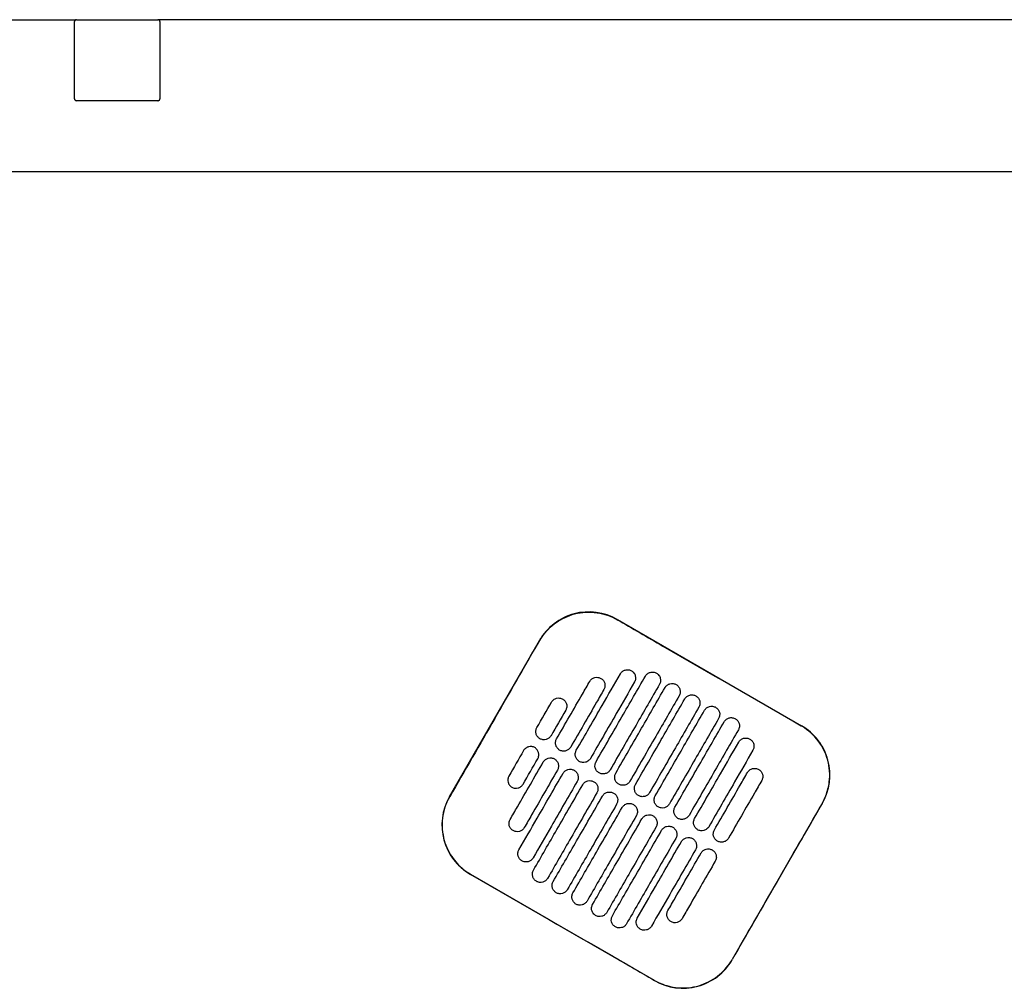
# Model space of a CAD drawing. Header units: metres. Extents: x 15.2 to 54.2, y -39.7 to 1.1.
# Tile 234 of 256: x 52.464 to 52.983, y -30.313 to -29.802. Entities that reach past the tile are written whole.
import ezdxf

# ---------------------------------------------------------------- set-up
doc = ezdxf.new("R2010")
doc.units = ezdxf.units.M
doc.header["$MEASUREMENT"] = 0
doc.layers.add('2D', color=252, linetype='Continuous')

# ---------------------------------------------------------------- blocks, each defined once
blk = doc.blocks.new('2D_QYOS_600')
for p, q in [((0.0785, 0), (0.73066, 0)), ((0.73096, 0.00005), (0.73097, 0.00005)), ((0.73097, 0.00005), (0.77397, 0.00005)), ((1.66604, 0.00005), (0.77396, 0.00005)), ((0.72996, -0.04165), (0.72996, -0.00095)), ((0.72997, -0.04165), (0.72997, -0.00095)), ((0.77496, -0.00095), (0.77496, -0.04165)), ((0.77497, -0.00095), (0.77497, -0.04165)), ((0.73097, -0.04265), (0.73096, -0.04265)), ((0.77397, -0.04265), (0.73097, -0.04265)), ((0.0795, -0.08), (2.36049, -0.08)), ((1.01605, -0.31597), (1.11307, -0.37192)), ((0.92761, -0.40926), (0.97508, -0.32697)), ((1.12407, -0.4129), (1.07661, -0.49519)), ((1.03564, -0.50619), (0.93861, -0.45024))]:
    blk.add_line(p, q)
for centre, radius, start, end in [((0.73096, -0.00095), 0.001, 90, 180), ((0.73097, -0.00095), 0.001, 90, 180), ((0.77396, -0.00095), 0.001, 0, 90), ((0.77397, -0.00095), 0.001, 360, 90), ((0.73096, -0.04165), 0.001, 180, 270), ((0.73097, -0.04165), 0.001, 180, 270), ((0.77396, -0.04165), 0.001, 270, 360), ((0.77397, -0.04165), 0.001, 270, 0), ((1.00106, -0.34196), 0.03, 60.027, 150.027), ((1.09808, -0.39791), 0.03, 330.027, 60.027), ((0.9536, -0.42425), 0.03, 150.027, 240.027), ((1.05062, -0.48021), 0.03, 240.027, 330.027)]:
    blk.add_arc(centre, radius, start, end)
for points, knots in [([(0.97517, -0.32702), (0.97555, -0.32636), (0.97596, -0.32572), (0.97839, -0.32215), (0.98091, -0.3196), (0.98676, -0.31546), (0.99005, -0.31393), (0.99741, -0.31202), (1.00143, -0.3118), (1.00912, -0.31292), (1.01272, -0.31417), (1.016, -0.31606)], [-8.20809, -8.20809, -8.20809, -8.20809, -7.978943, -7.978943, -6.912231, -6.912231, -5.830065, -5.830065, -4.632711, -4.632711, -3.498654, -3.498654, -3.498654, -3.498654]), ([(1.016, -0.31606), (1.02389, -0.32062), (1.03209, -0.32535), (1.0644, -0.34399), (1.08871, -0.35801), (1.11302, -0.37202)], [-3.18138, -3.18138, -3.18138, -3.18138, -2.673929, -2.673929, -1.133377, -1.133377, -1.133377, -1.133377]), ([(0.95145, -0.36818), (0.95239, -0.36655), (0.95332, -0.36493), (0.96227, -0.34941), (0.96884, -0.33801), (0.97517, -0.32702)], [-12.071476, -12.071476, -12.071476, -12.071476, -11.509189, -11.509189, -6.696301, -6.696301, -6.696301, -6.696301]), ([(1.01766, -0.3446), (1.01791, -0.34417), (1.01827, -0.34371), (1.01922, -0.34299), (1.01972, -0.34275), (1.02079, -0.34245), (1.02137, -0.34241), (1.02256, -0.34257), (1.02311, -0.34278), (1.02353, -0.34303)], [-0.5514248, -0.5514248, -0.5514248, -0.5514248, -0.4031161, -0.4031161, -0.2776965, -0.2776965, -0.1471644, -0.1471644, 0, 0, 0, 0]), ([(0.99443, -0.38489), (0.99897, -0.37702), (1.00351, -0.36915), (1.01125, -0.35572), (1.01446, -0.35016), (1.01766, -0.3446)], [0.699452, 0.699452, 0.699452, 0.699452, 3.42526, 3.42526, 5.350619, 5.350619, 5.350619, 5.350619]), ([(1.00152, -0.34856), (1.00177, -0.34814), (1.00213, -0.34768), (1.00308, -0.34696), (1.00358, -0.34671), (1.00465, -0.34642), (1.00523, -0.34638), (1.00642, -0.34653), (1.00697, -0.34675), (1.00739, -0.34699)], [-0.5513875, -0.5513875, -0.5513875, -0.5513875, -0.4031047, -0.4031047, -0.2776919, -0.2776919, -0.1471638, -0.1471638, 0, 0, 0, 0]), ([(1.00482, -0.39088), (1.00936, -0.38301), (1.0139, -0.37514), (1.02256, -0.36012), (1.02668, -0.35298), (1.03081, -0.34583)], [0.699452, 0.699452, 0.699452, 0.699452, 3.425292, 3.425292, 5.900643, 5.900643, 5.900643, 5.900643]), ([(1.00739, -0.34699), (1.00782, -0.34724), (1.00828, -0.3476), (1.00901, -0.34856), (1.00925, -0.34906), (1.00954, -0.35013), (1.00958, -0.3507), (1.00943, -0.35189), (1.00922, -0.35244), (1.00897, -0.35286)], [-0.5553353, -0.5553353, -0.5553353, -0.5553353, -0.4045593, -0.4045593, -0.278267, -0.278267, -0.1472205, -0.1472205, 0, 0, 0, 0]), ([(1.02353, -0.34303), (1.02396, -0.34327), (1.02442, -0.34364), (1.02515, -0.34459), (1.02539, -0.34509), (1.02568, -0.34616), (1.02573, -0.34673), (1.02557, -0.34792), (1.02536, -0.34847), (1.02511, -0.34889)], [-0.5553003, -0.5553003, -0.5553003, -0.5553003, -0.4045497, -0.4045497, -0.2782639, -0.2782639, -0.1472208, -0.1472208, 0, 0, 0, 0]), ([(1.03081, -0.34583), (1.03105, -0.34541), (1.03142, -0.34494), (1.03237, -0.34422), (1.03286, -0.34398), (1.03393, -0.34368), (1.03451, -0.34364), (1.03571, -0.3438), (1.03625, -0.34401), (1.03668, -0.34426)], [-0.5514378, -0.5514378, -0.5514378, -0.5514378, -0.4031217, -0.4031217, -0.2776979, -0.2776979, -0.1471642, -0.1471642, 0, 0, 0, 0]), ([(1.03668, -0.34426), (1.0371, -0.3445), (1.03757, -0.34487), (1.03829, -0.34582), (1.03853, -0.34632), (1.03883, -0.34739), (1.03887, -0.34796), (1.03872, -0.34916), (1.0385, -0.3497), (1.03826, -0.35012)], [-0.5552876, -0.5552876, -0.5552876, -0.5552876, -0.4045446, -0.4045446, -0.2782629, -0.2782629, -0.1472212, -0.1472212, 0, 0, 0, 0]), ([(0.98403, -0.37889), (0.98857, -0.37102), (0.99311, -0.36315), (0.99894, -0.35304), (1.00023, -0.3508), (1.00152, -0.34856)], [0.699452, 0.699452, 0.699452, 0.699452, 3.425217, 3.425217, 4.200582, 4.200582, 4.200582, 4.200582]), ([(1.00897, -0.35286), (1.00768, -0.3551), (1.00639, -0.35734), (1.00056, -0.36745), (0.99602, -0.37532), (0.99148, -0.38319)], [2.649916, 2.649916, 2.649916, 2.649916, 3.425249, 3.425249, 6.151046, 6.151046, 6.151046, 6.151046]), ([(1.02511, -0.34889), (1.02191, -0.35445), (1.0187, -0.36001), (1.01096, -0.37344), (1.00642, -0.38131), (1.00188, -0.38918)], [1.499949, 1.499949, 1.499949, 1.499949, 3.425284, 3.425284, 6.151116, 6.151116, 6.151116, 6.151116]), ([(1.03826, -0.35012), (1.03413, -0.35727), (1.03001, -0.36442), (1.02135, -0.37944), (1.01681, -0.38731), (1.01227, -0.39518)], [0.949973, 0.949973, 0.949973, 0.949973, 3.425307, 3.425307, 6.151164, 6.151164, 6.151164, 6.151164]), ([(1.01522, -0.39688), (1.01976, -0.38901), (1.0243, -0.38114), (1.03296, -0.36612), (1.03708, -0.35897), (1.0412, -0.35182)], [0.699452, 0.699452, 0.699452, 0.699452, 3.425313, 3.425313, 5.900643, 5.900643, 5.900643, 5.900643]), ([(1.0412, -0.35182), (1.04145, -0.3514), (1.04181, -0.35094), (1.04276, -0.35022), (1.04326, -0.34997), (1.04433, -0.34968), (1.04491, -0.34964), (1.0461, -0.34979), (1.04665, -0.35001), (1.04707, -0.35025)], [-0.5514274, -0.5514274, -0.5514274, -0.5514274, -0.4031209, -0.4031209, -0.2776962, -0.2776962, -0.1471634, -0.1471634, 0, 0, 0, 0]), ([(1.04707, -0.35025), (1.04749, -0.3505), (1.04796, -0.35086), (1.04868, -0.35182), (1.04893, -0.35231), (1.04922, -0.35339), (1.04926, -0.35396), (1.04911, -0.35515), (1.0489, -0.35569), (1.04865, -0.35612)], [-0.5552953, -0.5552953, -0.5552953, -0.5552953, -0.4045437, -0.4045437, -0.2782634, -0.2782634, -0.1472215, -0.1472215, 0, 0, 0, 0]), ([(0.98139, -0.35946), (0.98163, -0.35904), (0.982, -0.35858), (0.98294, -0.35786), (0.98344, -0.35761), (0.98451, -0.35732), (0.98509, -0.35728), (0.98629, -0.35743), (0.98683, -0.35764), (0.98726, -0.35789)], [-0.5513269, -0.5513269, -0.5513269, -0.5513269, -0.4030891, -0.4030891, -0.2776846, -0.2776846, -0.1471626, -0.1471626, 0, 0, 0, 0]), ([(0.98726, -0.35789), (0.98768, -0.35813), (0.98815, -0.3585), (0.98887, -0.35946), (0.98911, -0.35995), (0.98941, -0.36102), (0.98945, -0.3616), (0.98929, -0.36279), (0.98908, -0.36333), (0.98884, -0.36376)], [-0.5553938, -0.5553938, -0.5553938, -0.5553938, -0.4045733, -0.4045733, -0.2782728, -0.2782728, -0.147221, -0.147221, 0, 0, 0, 0]), ([(1.04865, -0.35612), (1.04453, -0.36327), (1.04041, -0.37041), (1.03175, -0.38543), (1.02721, -0.3933), (1.02267, -0.40117)], [0.949998, 0.949998, 0.949998, 0.949998, 3.42532, 3.42532, 6.151189, 6.151189, 6.151189, 6.151189]), ([(1.02561, -0.40287), (1.03015, -0.395), (1.03469, -0.38713), (1.04335, -0.37211), (1.04747, -0.36497), (1.0516, -0.35782)], [0.699452, 0.699452, 0.699452, 0.699452, 3.425322, 3.425322, 5.900643, 5.900643, 5.900643, 5.900643]), ([(1.0516, -0.35782), (1.05184, -0.3574), (1.05221, -0.35693), (1.05316, -0.35621), (1.05365, -0.35597), (1.05472, -0.35567), (1.0553, -0.35563), (1.0565, -0.35579), (1.05704, -0.356), (1.05747, -0.35625)], [-0.5514139, -0.5514139, -0.5514139, -0.5514139, -0.4031194, -0.4031194, -0.2776944, -0.2776944, -0.1471626, -0.1471626, 0, 0, 0, 0]), ([(1.05747, -0.35625), (1.05789, -0.35649), (1.05836, -0.35686), (1.05908, -0.35781), (1.05932, -0.35831), (1.05962, -0.35938), (1.05966, -0.35995), (1.05951, -0.36115), (1.05929, -0.36169), (1.05905, -0.36211)], [-0.5553076, -0.5553076, -0.5553076, -0.5553076, -0.4045445, -0.4045445, -0.2782646, -0.2782646, -0.1472219, -0.1472219, 0, 0, 0, 0]), ([(1.05905, -0.36211), (1.05492, -0.36926), (1.0508, -0.37641), (1.04214, -0.39143), (1.0376, -0.3993), (1.03306, -0.40717)], [0.950001, 0.950001, 0.950001, 0.950001, 3.425322, 3.425322, 6.151192, 6.151192, 6.151192, 6.151192]), ([(1.06199, -0.36381), (1.06224, -0.36339), (1.0626, -0.36293), (1.06355, -0.36221), (1.06405, -0.36196), (1.06512, -0.36167), (1.0657, -0.36163), (1.06689, -0.36178), (1.06744, -0.362), (1.06786, -0.36224)], [-0.551397, -0.551397, -0.551397, -0.551397, -0.4031173, -0.4031173, -0.2776925, -0.2776925, -0.1471621, -0.1471621, 0, 0, 0, 0]), ([(1.06786, -0.36224), (1.06828, -0.36249), (1.06875, -0.36285), (1.06947, -0.36381), (1.06972, -0.3643), (1.07001, -0.36538), (1.07005, -0.36595), (1.0699, -0.36714), (1.06969, -0.36769), (1.06944, -0.36811)], [-0.5553245, -0.5553245, -0.5553245, -0.5553245, -0.4045471, -0.4045471, -0.2782667, -0.2782667, -0.1472226, -0.1472226, 0, 0, 0, 0]), ([(1.03601, -0.40887), (1.04055, -0.401), (1.04509, -0.39313), (1.05375, -0.37811), (1.05787, -0.37096), (1.06199, -0.36381)], [0.699452, 0.699452, 0.699452, 0.699452, 3.425321, 3.425321, 5.900643, 5.900643, 5.900643, 5.900643]), ([(1.06944, -0.36811), (1.06532, -0.37526), (1.0612, -0.3824), (1.05254, -0.39742), (1.048, -0.40529), (1.04346, -0.41317)], [0.949982, 0.949982, 0.949982, 0.949982, 3.425312, 3.425312, 6.151173, 6.151173, 6.151173, 6.151173]), ([(1.07239, -0.36981), (1.07263, -0.36939), (1.073, -0.36892), (1.07395, -0.3682), (1.07444, -0.36796), (1.07551, -0.36766), (1.07609, -0.36762), (1.07729, -0.36778), (1.07783, -0.36799), (1.07826, -0.36824)], [-0.551377, -0.551377, -0.551377, -0.551377, -0.4031143, -0.4031143, -0.2776905, -0.2776905, -0.1471617, -0.1471617, 0, 0, 0, 0]), ([(1.07826, -0.36824), (1.07868, -0.36848), (1.07915, -0.36885), (1.07987, -0.3698), (1.08011, -0.3703), (1.08041, -0.37137), (1.08045, -0.37194), (1.0803, -0.37314), (1.08008, -0.37368), (1.07984, -0.37411)], [-0.5553462, -0.5553462, -0.5553462, -0.5553462, -0.4045514, -0.4045514, -0.2782696, -0.2782696, -0.1472236, -0.1472236, 0, 0, 0, 0]), ([(0.97522, -0.37877), (0.97479, -0.37852), (0.97433, -0.37816), (0.9736, -0.3772), (0.97336, -0.3767), (0.97307, -0.37563), (0.97303, -0.37506), (0.97318, -0.37387), (0.97339, -0.37332), (0.97364, -0.3729)], [-0.5554178, -0.5554178, -0.5554178, -0.5554178, -0.4045751, -0.4045751, -0.2782741, -0.2782741, -0.1472211, -0.1472211, 0, 0, 0, 0]), ([(1.0464, -0.41486), (1.05094, -0.40699), (1.05548, -0.39912), (1.06414, -0.3841), (1.06827, -0.37696), (1.07239, -0.36981)], [0.699452, 0.699452, 0.699452, 0.699452, 3.425308, 3.425308, 5.900643, 5.900643, 5.900643, 5.900643]), ([(1.12398, -0.41284), (1.12472, -0.41156), (1.12536, -0.41023), (1.12683, -0.40648), (1.12746, -0.40401), (1.12776, -0.40148), (1.12822, -0.39768), (1.12795, -0.39383), (1.12595, -0.38644), (1.12426, -0.38298), (1.11964, -0.37684), (1.11674, -0.37423), (1.11329, -0.37217), (1.11315, -0.3721), (1.11302, -0.37202)], [17.619777, 17.619777, 17.619777, 17.619777, 18.064718, 18.064718, 18.827754, 18.827754, 18.827754, 19.97637, 19.97637, 21.122539, 21.122539, 22.281306, 22.281306, 22.328075, 22.328075, 22.328075, 22.328075]), ([(0.98109, -0.37719), (0.98084, -0.37762), (0.98048, -0.37808), (0.97953, -0.3788), (0.97903, -0.37905), (0.97796, -0.37934), (0.97738, -0.37938), (0.97619, -0.37923), (0.97564, -0.37901), (0.97522, -0.37877)], [-0.5512937, -0.5512937, -0.5512937, -0.5512937, -0.403082, -0.403082, -0.27768, -0.27768, -0.1471612, -0.1471612, 0, 0, 0, 0]), ([(1.07984, -0.37411), (1.07571, -0.38125), (1.07159, -0.3884), (1.06293, -0.40342), (1.05839, -0.41129), (1.05385, -0.41916)], [0.949941, 0.949941, 0.949941, 0.949941, 3.425291, 3.425291, 6.151132, 6.151132, 6.151132, 6.151132]), ([(1.08003, -0.38057), (1.08028, -0.38015), (1.08064, -0.37968), (1.08159, -0.37896), (1.08209, -0.37872), (1.08316, -0.37842), (1.08374, -0.37838), (1.08493, -0.37854), (1.08548, -0.37875), (1.0859, -0.379)], [-0.5513421, -0.5513421, -0.5513421, -0.5513421, -0.4031061, -0.4031061, -0.2776864, -0.2776864, -0.147161, -0.147161, 0, 0, 0, 0]), ([(0.97252, -0.38344), (0.97209, -0.3832), (0.97155, -0.38298), (0.97035, -0.38283), (0.96978, -0.38287), (0.9687, -0.38317), (0.96821, -0.38341), (0.96726, -0.38413), (0.96689, -0.38459), (0.96665, -0.38502)], [0, 0, 0, 0, 0.1471605, 0.1471605, 0.2776781, 0.2776781, 0.4030803, 0.4030803, 0.5512777, 0.5512777, 0.5512777, 0.5512777]), ([(0.9741, -0.38931), (0.97434, -0.38889), (0.97456, -0.38834), (0.97471, -0.38715), (0.97467, -0.38658), (0.97438, -0.38551), (0.97413, -0.38501), (0.97341, -0.38406), (0.97294, -0.38369), (0.97252, -0.38344)], [0, 0, 0, 0, 0.1472222, 0.1472222, 0.2782773, 0.2782773, 0.4045795, 0.4045795, 0.5554397, 0.5554397, 0.5554397, 0.5554397]), ([(0.98561, -0.38476), (0.98519, -0.38452), (0.98472, -0.38415), (0.984, -0.3832), (0.98375, -0.3827), (0.98346, -0.38163), (0.98342, -0.38105), (0.98357, -0.37986), (0.98379, -0.37932), (0.98403, -0.37889)], [-0.5553983, -0.5553983, -0.5553983, -0.5553983, -0.4045681, -0.4045681, -0.278271, -0.278271, -0.1472202, -0.1472202, 0, 0, 0, 0]), ([(0.99148, -0.38319), (0.99124, -0.38361), (0.99087, -0.38408), (0.98992, -0.38479), (0.98943, -0.38504), (0.98835, -0.38533), (0.98778, -0.38538), (0.98658, -0.38522), (0.98604, -0.38501), (0.98561, -0.38476)], [-0.5513071, -0.5513071, -0.5513071, -0.5513071, -0.4030846, -0.4030846, -0.2776802, -0.2776802, -0.1471604, -0.1471604, 0, 0, 0, 0]), ([(1.0568, -0.42086), (1.06134, -0.41299), (1.06588, -0.40512), (1.07362, -0.39169), (1.07683, -0.38613), (1.08003, -0.38057)], [0.699452, 0.699452, 0.699452, 0.699452, 3.425284, 3.425284, 5.350619, 5.350619, 5.350619, 5.350619]), ([(1.0859, -0.379), (1.08633, -0.37924), (1.08679, -0.37961), (1.08752, -0.38056), (1.08776, -0.38106), (1.08806, -0.38213), (1.0881, -0.3827), (1.08794, -0.3839), (1.08773, -0.38444), (1.08748, -0.38486)], [-0.5553798, -0.5553798, -0.5553798, -0.5553798, -0.4045588, -0.4045588, -0.278273, -0.278273, -0.147224, -0.147224, 0, 0, 0, 0]), ([(0.97704, -0.39101), (0.97729, -0.39059), (0.97765, -0.39013), (0.9786, -0.38941), (0.9791, -0.38916), (0.98017, -0.38887), (0.98075, -0.38883), (0.98194, -0.38898), (0.98249, -0.38919), (0.98291, -0.38944)], [-0.5512944, -0.5512944, -0.5512944, -0.5512944, -0.4030833, -0.4030833, -0.2776787, -0.2776787, -0.1471599, -0.1471599, 0, 0, 0, 0]), ([(0.99601, -0.39076), (0.99558, -0.39051), (0.99512, -0.39015), (0.99439, -0.38919), (0.99415, -0.38869), (0.99386, -0.38762), (0.99382, -0.38705), (0.99397, -0.38586), (0.99418, -0.38531), (0.99443, -0.38489)], [-0.5553838, -0.5553838, -0.5553838, -0.5553838, -0.4045626, -0.4045626, -0.2782686, -0.2782686, -0.1472195, -0.1472195, 0, 0, 0, 0]), ([(1.00188, -0.38918), (1.00163, -0.38961), (1.00127, -0.39007), (1.00032, -0.39079), (0.99982, -0.39104), (0.99875, -0.39133), (0.99817, -0.39137), (0.99698, -0.39122), (0.99643, -0.391), (0.99601, -0.39076)], [-0.5513171, -0.5513171, -0.5513171, -0.5513171, -0.4030867, -0.4030867, -0.2776803, -0.2776803, -0.1471597, -0.1471597, 0, 0, 0, 0]), ([(1.08748, -0.38486), (1.08428, -0.39042), (1.08107, -0.39598), (1.07333, -0.40941), (1.06879, -0.41728), (1.06425, -0.42516)], [1.499901, 1.499901, 1.499901, 1.499901, 3.42526, 3.42526, 6.151068, 6.151068, 6.151068, 6.151068]), ([(0.95955, -0.42134), (0.96084, -0.4191), (0.96213, -0.41686), (0.96796, -0.40675), (0.9725, -0.39888), (0.97704, -0.39101)], [2.649852, 2.649852, 2.649852, 2.649852, 3.425217, 3.425217, 6.150983, 6.150983, 6.150983, 6.150983]), ([(0.98291, -0.38944), (0.98334, -0.38968), (0.9838, -0.39005), (0.98453, -0.39101), (0.98477, -0.3915), (0.98506, -0.39257), (0.9851, -0.39315), (0.98495, -0.39434), (0.98474, -0.39488), (0.98449, -0.39531)], [-0.5554159, -0.5554159, -0.5554159, -0.5554159, -0.4045716, -0.4045716, -0.2782736, -0.2782736, -0.1472211, -0.1472211, 0, 0, 0, 0]), ([(1.0064, -0.39675), (1.00598, -0.39651), (1.00551, -0.39614), (1.00479, -0.39519), (1.00454, -0.39469), (1.00425, -0.39362), (1.00421, -0.39304), (1.00436, -0.39185), (1.00458, -0.39131), (1.00482, -0.39088)], [-0.5553742, -0.5553742, -0.5553742, -0.5553742, -0.4045587, -0.4045587, -0.278267, -0.278267, -0.1472191, -0.1472191, 0, 0, 0, 0]), ([(1.08468, -0.39653), (1.08493, -0.3961), (1.08529, -0.39564), (1.08624, -0.39492), (1.08674, -0.39467), (1.08781, -0.39438), (1.08839, -0.39434), (1.08958, -0.39449), (1.09013, -0.39471), (1.09055, -0.39495)], [-0.5513007, -0.5513007, -0.5513007, -0.5513007, -0.4030941, -0.4030941, -0.2776814, -0.2776814, -0.1471603, -0.1471603, 0, 0, 0, 0]), ([(0.9589, -0.39845), (0.95865, -0.39888), (0.95844, -0.39942), (0.95829, -0.40061), (0.95833, -0.40119), (0.95862, -0.40226), (0.95887, -0.40276), (0.95959, -0.40371), (0.96006, -0.40408), (0.96048, -0.40432)], [0, 0, 0, 0, 0.147223, 0.147223, 0.2782783, 0.2782783, 0.4045781, 0.4045781, 0.5554474, 0.5554474, 0.5554474, 0.5554474]), ([(0.9642, -0.4373), (0.96741, -0.43174), (0.97061, -0.42618), (0.97836, -0.41275), (0.9829, -0.40488), (0.98744, -0.39701)], [1.499901, 1.499901, 1.499901, 1.499901, 3.42526, 3.42526, 6.151068, 6.151068, 6.151068, 6.151068]), ([(0.98449, -0.39531), (0.97995, -0.40318), (0.97541, -0.41105), (0.96958, -0.42116), (0.96829, -0.4234), (0.967, -0.42564)], [0.699452, 0.699452, 0.699452, 0.699452, 3.425249, 3.425249, 4.200582, 4.200582, 4.200582, 4.200582]), ([(0.98744, -0.39701), (0.98768, -0.39658), (0.98805, -0.39612), (0.989, -0.3954), (0.98949, -0.39516), (0.99057, -0.39486), (0.99114, -0.39482), (0.99234, -0.39497), (0.99288, -0.39519), (0.99331, -0.39543)], [-0.5513075, -0.5513075, -0.5513075, -0.5513075, -0.4030857, -0.4030857, -0.2776792, -0.2776792, -0.1471593, -0.1471593, 0, 0, 0, 0]), ([(0.99331, -0.39543), (0.99373, -0.39568), (0.9942, -0.39605), (0.99492, -0.397), (0.99517, -0.3975), (0.99546, -0.39857), (0.9955, -0.39914), (0.99535, -0.40033), (0.99513, -0.40088), (0.99489, -0.4013)], [-0.555397, -0.555397, -0.555397, -0.555397, -0.4045652, -0.4045652, -0.2782705, -0.2782705, -0.1472202, -0.1472202, 0, 0, 0, 0]), ([(1.01227, -0.39518), (1.01203, -0.3956), (1.01166, -0.39607), (1.01071, -0.39679), (1.01022, -0.39703), (1.00914, -0.39733), (1.00857, -0.39737), (1.00737, -0.39721), (1.00683, -0.397), (1.0064, -0.39675)], [-0.5513237, -0.5513237, -0.5513237, -0.5513237, -0.4030882, -0.4030882, -0.2776804, -0.2776804, -0.1471592, -0.1471592, 0, 0, 0, 0]), ([(1.0168, -0.40275), (1.01637, -0.4025), (1.01591, -0.40214), (1.01518, -0.40118), (1.01494, -0.40068), (1.01465, -0.39961), (1.01461, -0.39904), (1.01476, -0.39785), (1.01497, -0.3973), (1.01522, -0.39688)], [-0.5553693, -0.5553693, -0.5553693, -0.5553693, -0.4045566, -0.4045566, -0.2782661, -0.2782661, -0.1472189, -0.1472189, 0, 0, 0, 0]), ([(1.06719, -0.42685), (1.07173, -0.41898), (1.07627, -0.41111), (1.0821, -0.401), (1.08339, -0.39876), (1.08468, -0.39653)], [0.699452, 0.699452, 0.699452, 0.699452, 3.425249, 3.425249, 4.200582, 4.200582, 4.200582, 4.200582]), ([(1.09055, -0.39495), (1.09098, -0.3952), (1.09144, -0.39556), (1.09217, -0.39652), (1.09241, -0.39702), (1.09271, -0.39809), (1.09275, -0.39866), (1.09259, -0.39985), (1.09238, -0.4004), (1.09213, -0.40082)], [-0.5554179, -0.5554179, -0.5554179, -0.5554179, -0.4045683, -0.4045683, -0.2782761, -0.2782761, -0.1472238, -0.1472238, 0, 0, 0, 0]), ([(0.96048, -0.40432), (0.9609, -0.40457), (0.96145, -0.40478), (0.96265, -0.40493), (0.96322, -0.40489), (0.96429, -0.4046), (0.96479, -0.40435), (0.96574, -0.40363), (0.9661, -0.40317), (0.96635, -0.40275)], [0, 0, 0, 0, 0.1471602, 0.1471602, 0.2776775, 0.2776775, 0.4030818, 0.4030818, 0.5512681, 0.5512681, 0.5512681, 0.5512681]), ([(0.99489, -0.4013), (0.99035, -0.40917), (0.98581, -0.41704), (0.97806, -0.43047), (0.97486, -0.43603), (0.97165, -0.44159)], [0.699452, 0.699452, 0.699452, 0.699452, 3.425284, 3.425284, 5.350619, 5.350619, 5.350619, 5.350619]), ([(0.97185, -0.44806), (0.97597, -0.44091), (0.98009, -0.43376), (0.98875, -0.41874), (0.99329, -0.41087), (0.99783, -0.403)], [0.949941, 0.949941, 0.949941, 0.949941, 3.425292, 3.425292, 6.151132, 6.151132, 6.151132, 6.151132]), ([(0.99783, -0.403), (0.99808, -0.40258), (0.99844, -0.40212), (0.99939, -0.4014), (0.99989, -0.40115), (1.00096, -0.40086), (1.00154, -0.40082), (1.00273, -0.40097), (1.00328, -0.40118), (1.0037, -0.40143)], [-0.5513173, -0.5513173, -0.5513173, -0.5513173, -0.4030875, -0.4030875, -0.2776797, -0.2776797, -0.147159, -0.147159, 0, 0, 0, 0]), ([(1.0037, -0.40143), (1.00413, -0.40167), (1.00459, -0.40204), (1.00532, -0.403), (1.00556, -0.40349), (1.00585, -0.40456), (1.0059, -0.40514), (1.00574, -0.40633), (1.00553, -0.40687), (1.00528, -0.4073)], [-0.555383, -0.555383, -0.555383, -0.555383, -0.4045604, -0.4045604, -0.2782682, -0.2782682, -0.1472195, -0.1472195, 0, 0, 0, 0]), ([(1.02267, -0.40117), (1.02242, -0.4016), (1.02206, -0.40206), (1.02111, -0.40278), (1.02061, -0.40303), (1.01954, -0.40332), (1.01896, -0.40336), (1.01777, -0.40321), (1.01722, -0.40299), (1.0168, -0.40275)], [-0.551327, -0.551327, -0.551327, -0.551327, -0.403089, -0.403089, -0.2776804, -0.2776804, -0.1471589, -0.1471589, 0, 0, 0, 0]), ([(1.02719, -0.40874), (1.02677, -0.4085), (1.0263, -0.40813), (1.02558, -0.40718), (1.02534, -0.40668), (1.02504, -0.40561), (1.025, -0.40503), (1.02515, -0.40384), (1.02537, -0.4033), (1.02561, -0.40287)], [-0.5553691, -0.5553691, -0.5553691, -0.5553691, -0.4045561, -0.4045561, -0.278266, -0.278266, -0.1472189, -0.1472189, 0, 0, 0, 0]), ([(1.09213, -0.40082), (1.09084, -0.40306), (1.08955, -0.4053), (1.08372, -0.41541), (1.07918, -0.42328), (1.07464, -0.43115)], [2.649852, 2.649852, 2.649852, 2.649852, 3.425217, 3.425217, 6.150982, 6.150982, 6.150982, 6.150982]), ([(0.92771, -0.40932), (0.92768, -0.40938), (0.92764, -0.40944), (0.92565, -0.41294), (0.9244, -0.41673), (0.92345, -0.42458), (0.92376, -0.42856), (0.9258, -0.43581), (0.92739, -0.43907), (0.93127, -0.44435), (0.93338, -0.44646), (0.93669, -0.44893), (0.93766, -0.44956), (0.93867, -0.45014)], [8.273299, 8.273299, 8.273299, 8.273299, 8.293543, 8.293543, 9.48086, 9.48086, 10.665623, 10.665623, 11.74288, 11.74288, 12.632334, 12.632334, 12.981673, 12.981673, 12.981673, 12.981673]), ([(1.00528, -0.4073), (1.00074, -0.41517), (0.9962, -0.42304), (0.98754, -0.43806), (0.98342, -0.44521), (0.9793, -0.45235)], [0.699452, 0.699452, 0.699452, 0.699452, 3.425308, 3.425308, 5.900643, 5.900643, 5.900643, 5.900643]), ([(0.98224, -0.45405), (0.98637, -0.4469), (0.99049, -0.43976), (0.99915, -0.42474), (1.00369, -0.41687), (1.00823, -0.409)], [0.949982, 0.949982, 0.949982, 0.949982, 3.425312, 3.425312, 6.151173, 6.151173, 6.151173, 6.151173]), ([(1.00823, -0.409), (1.00847, -0.40857), (1.00884, -0.40811), (1.00979, -0.40739), (1.01028, -0.40715), (1.01136, -0.40685), (1.01193, -0.40681), (1.01313, -0.40696), (1.01367, -0.40718), (1.0141, -0.40742)], [-0.5513238, -0.5513238, -0.5513238, -0.5513238, -0.4030887, -0.4030887, -0.27768, -0.27768, -0.1471588, -0.1471588, 0, 0, 0, 0]), ([(1.0141, -0.40742), (1.01452, -0.40767), (1.01499, -0.40804), (1.01571, -0.40899), (1.01596, -0.40949), (1.01625, -0.41056), (1.01629, -0.41113), (1.01614, -0.41232), (1.01592, -0.41287), (1.01568, -0.41329)], [-0.5553737, -0.5553737, -0.5553737, -0.5553737, -0.4045574, -0.4045574, -0.2782667, -0.2782667, -0.1472191, -0.1472191, 0, 0, 0, 0]), ([(1.03306, -0.40717), (1.03282, -0.40759), (1.03245, -0.40806), (1.0315, -0.40878), (1.03101, -0.40902), (1.02993, -0.40932), (1.02936, -0.40936), (1.02816, -0.4092), (1.02762, -0.40899), (1.02719, -0.40874)], [-0.551327, -0.551327, -0.551327, -0.551327, -0.4030892, -0.4030892, -0.2776802, -0.2776802, -0.1471588, -0.1471588, 0, 0, 0, 0]), ([(1.03759, -0.41474), (1.03716, -0.41449), (1.0367, -0.41413), (1.03598, -0.41317), (1.03573, -0.41267), (1.03544, -0.4116), (1.0354, -0.41103), (1.03555, -0.40984), (1.03576, -0.40929), (1.03601, -0.40887)], [-0.5553737, -0.5553737, -0.5553737, -0.5553737, -0.4045574, -0.4045574, -0.2782667, -0.2782667, -0.1472191, -0.1472191, 0, 0, 0, 0]), ([(1.01568, -0.41329), (1.01114, -0.42116), (1.0066, -0.42904), (0.99794, -0.44405), (0.99382, -0.4512), (0.98969, -0.45835)], [0.699452, 0.699452, 0.699452, 0.699452, 3.425321, 3.425321, 5.900643, 5.900643, 5.900643, 5.900643]), ([(0.99264, -0.46005), (0.99676, -0.4529), (1.00088, -0.44575), (1.00955, -0.43073), (1.01408, -0.42286), (1.01862, -0.41499)], [0.950001, 0.950001, 0.950001, 0.950001, 3.425322, 3.425322, 6.151192, 6.151192, 6.151192, 6.151192]), ([(1.01862, -0.41499), (1.01887, -0.41457), (1.01923, -0.41411), (1.02018, -0.41339), (1.02068, -0.41314), (1.02175, -0.41285), (1.02233, -0.41281), (1.02352, -0.41296), (1.02407, -0.41317), (1.02449, -0.41342)], [-0.551327, -0.551327, -0.551327, -0.551327, -0.4030892, -0.4030892, -0.2776802, -0.2776802, -0.1471588, -0.1471588, 0, 0, 0, 0]), ([(1.02449, -0.41342), (1.02492, -0.41366), (1.02538, -0.41403), (1.02611, -0.41499), (1.02635, -0.41548), (1.02664, -0.41655), (1.02669, -0.41713), (1.02653, -0.41832), (1.02632, -0.41886), (1.02607, -0.41929)], [-0.5553691, -0.5553691, -0.5553691, -0.5553691, -0.4045561, -0.4045561, -0.278266, -0.278266, -0.1472189, -0.1472189, 0, 0, 0, 0]), ([(1.04346, -0.41317), (1.04321, -0.41359), (1.04285, -0.41405), (1.0419, -0.41477), (1.0414, -0.41502), (1.04033, -0.41531), (1.03975, -0.41535), (1.03856, -0.4152), (1.03801, -0.41498), (1.03759, -0.41474)], [-0.5513238, -0.5513238, -0.5513238, -0.5513238, -0.4030887, -0.4030887, -0.27768, -0.27768, -0.1471588, -0.1471588, 0, 0, 0, 0]), ([(1.04798, -0.42073), (1.04756, -0.42049), (1.04709, -0.42012), (1.04637, -0.41917), (1.04613, -0.41867), (1.04583, -0.4176), (1.04579, -0.41702), (1.04594, -0.41583), (1.04616, -0.41529), (1.0464, -0.41486)], [-0.555383, -0.555383, -0.555383, -0.555383, -0.4045605, -0.4045605, -0.2782682, -0.2782682, -0.1472195, -0.1472195, 0, 0, 0, 0]), ([(1.12398, -0.41284), (1.11786, -0.42344), (1.1115, -0.43447), (1.10257, -0.44994), (1.10139, -0.45198), (1.10024, -0.45399)], [-21.78268, -21.78268, -21.78268, -21.78268, -17.142885, -17.142885, -16.423665, -16.423665, -16.423665, -16.423665]), ([(1.02607, -0.41929), (1.02153, -0.42716), (1.01699, -0.43503), (1.00833, -0.45005), (1.00421, -0.4572), (1.00009, -0.46434)], [0.699452, 0.699452, 0.699452, 0.699452, 3.425322, 3.425322, 5.900643, 5.900643, 5.900643, 5.900643]), ([(1.02902, -0.42099), (1.02926, -0.42056), (1.02963, -0.4201), (1.03058, -0.41938), (1.03107, -0.41914), (1.03215, -0.41884), (1.03272, -0.4188), (1.03392, -0.41895), (1.03446, -0.41917), (1.03489, -0.41941)], [-0.5513269, -0.5513269, -0.5513269, -0.5513269, -0.403089, -0.403089, -0.2776804, -0.2776804, -0.1471589, -0.1471589, 0, 0, 0, 0]), ([(1.03489, -0.41941), (1.03531, -0.41966), (1.03578, -0.42003), (1.0365, -0.42098), (1.03675, -0.42148), (1.03704, -0.42255), (1.03708, -0.42312), (1.03693, -0.42431), (1.03671, -0.42486), (1.03647, -0.42528)], [-0.5553693, -0.5553693, -0.5553693, -0.5553693, -0.4045566, -0.4045566, -0.2782661, -0.2782661, -0.1472189, -0.1472189, 0, 0, 0, 0]), ([(1.05385, -0.41916), (1.05361, -0.41958), (1.05324, -0.42005), (1.05229, -0.42077), (1.0518, -0.42101), (1.05073, -0.42131), (1.05015, -0.42135), (1.04895, -0.42119), (1.04841, -0.42098), (1.04798, -0.42073)], [-0.5513173, -0.5513173, -0.5513173, -0.5513173, -0.4030875, -0.4030875, -0.2776797, -0.2776797, -0.147159, -0.147159, 0, 0, 0, 0]), ([(0.96113, -0.42721), (0.96071, -0.42696), (0.96024, -0.4266), (0.95952, -0.42564), (0.95927, -0.42515), (0.95898, -0.42407), (0.95894, -0.4235), (0.95909, -0.42231), (0.95931, -0.42177), (0.95955, -0.42134)], [-0.555418, -0.555418, -0.555418, -0.555418, -0.4045683, -0.4045683, -0.2782762, -0.2782762, -0.1472238, -0.1472238, 0, 0, 0, 0]), ([(1.00303, -0.46604), (1.00716, -0.45889), (1.01128, -0.45175), (1.01994, -0.43673), (1.02448, -0.42886), (1.02902, -0.42099)], [0.949998, 0.949998, 0.949998, 0.949998, 3.42532, 3.42532, 6.151189, 6.151189, 6.151189, 6.151189]), ([(1.03647, -0.42528), (1.03193, -0.43315), (1.02739, -0.44103), (1.01873, -0.45604), (1.01461, -0.46319), (1.01048, -0.47034)], [0.699452, 0.699452, 0.699452, 0.699452, 3.425313, 3.425313, 5.900643, 5.900643, 5.900643, 5.900643]), ([(1.03941, -0.42698), (1.03966, -0.42656), (1.04002, -0.4261), (1.04097, -0.42538), (1.04147, -0.42513), (1.04254, -0.42484), (1.04312, -0.4248), (1.04431, -0.42495), (1.04486, -0.42516), (1.04528, -0.42541)], [-0.5513236, -0.5513236, -0.5513236, -0.5513236, -0.4030881, -0.4030881, -0.2776804, -0.2776804, -0.1471592, -0.1471592, 0, 0, 0, 0]), ([(1.04528, -0.42541), (1.04571, -0.42565), (1.04617, -0.42602), (1.0469, -0.42698), (1.04714, -0.42747), (1.04744, -0.42854), (1.04748, -0.42912), (1.04732, -0.43031), (1.04711, -0.43085), (1.04686, -0.43128)], [-0.5553742, -0.5553742, -0.5553742, -0.5553742, -0.4045587, -0.4045587, -0.278267, -0.278267, -0.1472191, -0.1472191, 0, 0, 0, 0]), ([(1.05838, -0.42673), (1.05796, -0.42648), (1.05749, -0.42612), (1.05677, -0.42516), (1.05652, -0.42466), (1.05623, -0.42359), (1.05619, -0.42302), (1.05634, -0.42183), (1.05655, -0.42128), (1.0568, -0.42086)], [-0.5553971, -0.5553971, -0.5553971, -0.5553971, -0.4045652, -0.4045652, -0.2782705, -0.2782705, -0.1472202, -0.1472202, 0, 0, 0, 0]), ([(1.06425, -0.42516), (1.064, -0.42558), (1.06364, -0.42604), (1.06269, -0.42676), (1.06219, -0.42701), (1.06112, -0.4273), (1.06054, -0.42734), (1.05935, -0.42719), (1.0588, -0.42697), (1.05838, -0.42673)], [-0.5513075, -0.5513075, -0.5513075, -0.5513075, -0.4030857, -0.4030857, -0.2776792, -0.2776792, -0.1471593, -0.1471593, 0, 0, 0, 0]), ([(0.967, -0.42564), (0.96676, -0.42606), (0.96639, -0.42652), (0.96544, -0.42724), (0.96495, -0.42749), (0.96387, -0.42778), (0.9633, -0.42782), (0.9621, -0.42767), (0.96156, -0.42745), (0.96113, -0.42721)], [-0.5513007, -0.5513007, -0.5513007, -0.5513007, -0.4030941, -0.4030941, -0.2776814, -0.2776814, -0.1471603, -0.1471603, 0, 0, 0, 0]), ([(1.01343, -0.47204), (1.01755, -0.46489), (1.02167, -0.45774), (1.03034, -0.44272), (1.03487, -0.43485), (1.03941, -0.42698)], [0.949972, 0.949972, 0.949972, 0.949972, 3.425307, 3.425307, 6.151164, 6.151164, 6.151164, 6.151164]), ([(1.06877, -0.43272), (1.06835, -0.43248), (1.06788, -0.43211), (1.06716, -0.43116), (1.06692, -0.43066), (1.06662, -0.42959), (1.06658, -0.42901), (1.06673, -0.42782), (1.06695, -0.42728), (1.06719, -0.42685)], [-0.555416, -0.555416, -0.555416, -0.555416, -0.4045716, -0.4045716, -0.2782736, -0.2782736, -0.1472211, -0.1472211, 0, 0, 0, 0]), ([(1.04686, -0.43128), (1.04232, -0.43915), (1.03779, -0.44702), (1.02912, -0.46204), (1.025, -0.46919), (1.02088, -0.47633)], [0.699452, 0.699452, 0.699452, 0.699452, 3.425292, 3.425292, 5.900643, 5.900643, 5.900643, 5.900643]), ([(1.02657, -0.47327), (1.02978, -0.46771), (1.03299, -0.46215), (1.04073, -0.44872), (1.04527, -0.44085), (1.04981, -0.43298)], [1.499949, 1.499949, 1.499949, 1.499949, 3.425284, 3.425284, 6.151116, 6.151116, 6.151116, 6.151116]), ([(1.04981, -0.43298), (1.05005, -0.43255), (1.05042, -0.43209), (1.05137, -0.43137), (1.05186, -0.43113), (1.05294, -0.43083), (1.05351, -0.43079), (1.05471, -0.43094), (1.05525, -0.43116), (1.05568, -0.43141)], [-0.551317, -0.551317, -0.551317, -0.551317, -0.4030867, -0.4030867, -0.2776803, -0.2776803, -0.1471597, -0.1471597, 0, 0, 0, 0]), ([(1.05568, -0.43141), (1.0561, -0.43165), (1.05657, -0.43202), (1.05729, -0.43297), (1.05754, -0.43347), (1.05783, -0.43454), (1.05787, -0.43511), (1.05772, -0.4363), (1.0575, -0.43685), (1.05726, -0.43727)], [-0.5553839, -0.5553839, -0.5553839, -0.5553839, -0.4045626, -0.4045626, -0.2782686, -0.2782686, -0.1472195, -0.1472195, 0, 0, 0, 0]), ([(1.07464, -0.43115), (1.0744, -0.43157), (1.07403, -0.43204), (1.07308, -0.43276), (1.07259, -0.433), (1.07152, -0.4333), (1.07094, -0.43334), (1.06974, -0.43318), (1.0692, -0.43297), (1.06877, -0.43272)], [-0.5512944, -0.5512944, -0.5512944, -0.5512944, -0.4030833, -0.4030833, -0.2776787, -0.2776787, -0.1471599, -0.1471599, 0, 0, 0, 0]), ([(0.96578, -0.44317), (0.96536, -0.44292), (0.96489, -0.44255), (0.96417, -0.4416), (0.96392, -0.4411), (0.96363, -0.44003), (0.96359, -0.43946), (0.96374, -0.43827), (0.96396, -0.43772), (0.9642, -0.4373)], [-0.55538, -0.55538, -0.55538, -0.55538, -0.4045589, -0.4045589, -0.278273, -0.278273, -0.147224, -0.147224, 0, 0, 0, 0]), ([(1.05726, -0.43727), (1.05272, -0.44514), (1.04818, -0.45302), (1.04043, -0.46645), (1.03723, -0.472), (1.03402, -0.47756)], [0.699452, 0.699452, 0.699452, 0.699452, 3.42526, 3.42526, 5.350619, 5.350619, 5.350619, 5.350619]), ([(1.04271, -0.4693), (1.044, -0.46706), (1.0453, -0.46482), (1.05113, -0.45471), (1.05567, -0.44684), (1.0602, -0.43897)], [2.649916, 2.649916, 2.649916, 2.649916, 3.425249, 3.425249, 6.151046, 6.151046, 6.151046, 6.151046]), ([(1.0602, -0.43897), (1.06045, -0.43855), (1.06081, -0.43809), (1.06176, -0.43737), (1.06226, -0.43712), (1.06333, -0.43683), (1.06391, -0.43679), (1.0651, -0.43694), (1.06565, -0.43716), (1.06607, -0.4374)], [-0.551307, -0.551307, -0.551307, -0.551307, -0.4030846, -0.4030846, -0.2776802, -0.2776802, -0.1471604, -0.1471604, 0, 0, 0, 0]), ([(1.06607, -0.4374), (1.0665, -0.43764), (1.06696, -0.43801), (1.06769, -0.43897), (1.06793, -0.43946), (1.06823, -0.44053), (1.06827, -0.44111), (1.06811, -0.4423), (1.0679, -0.44284), (1.06765, -0.44327)], [-0.5553984, -0.5553984, -0.5553984, -0.5553984, -0.4045681, -0.4045681, -0.278271, -0.278271, -0.1472202, -0.1472202, 0, 0, 0, 0]), ([(0.97165, -0.44159), (0.97141, -0.44202), (0.97104, -0.44248), (0.97009, -0.4432), (0.9696, -0.44344), (0.96852, -0.44374), (0.96795, -0.44378), (0.96675, -0.44363), (0.96621, -0.44341), (0.96578, -0.44317)], [-0.551342, -0.551342, -0.551342, -0.551342, -0.4031061, -0.4031061, -0.2776864, -0.2776864, -0.147161, -0.147161, 0, 0, 0, 0]), ([(1.06765, -0.44327), (1.06311, -0.45114), (1.05858, -0.45901), (1.05275, -0.46912), (1.05145, -0.47136), (1.05016, -0.4736)], [0.699452, 0.699452, 0.699452, 0.699452, 3.425217, 3.425217, 4.200582, 4.200582, 4.200582, 4.200582]), ([(0.93867, -0.45014), (0.96298, -0.46415), (0.98729, -0.47817), (1.01962, -0.49683), (1.02766, -0.50146), (1.03569, -0.5061)], [1.133412, 1.133412, 1.133412, 1.133412, 2.681586, 2.681586, 3.193366, 3.193366, 3.193366, 3.193366]), ([(0.97343, -0.45392), (0.97301, -0.45368), (0.97254, -0.45331), (0.97182, -0.45236), (0.97157, -0.45186), (0.97128, -0.45079), (0.97124, -0.45022), (0.97139, -0.44903), (0.9716, -0.44848), (0.97185, -0.44806)], [-0.5553464, -0.5553464, -0.5553464, -0.5553464, -0.4045515, -0.4045515, -0.2782697, -0.2782697, -0.1472236, -0.1472236, 0, 0, 0, 0]), ([(0.9793, -0.45235), (0.97906, -0.45278), (0.97869, -0.45324), (0.97774, -0.45396), (0.97724, -0.4542), (0.97617, -0.4545), (0.9756, -0.45454), (0.9744, -0.45439), (0.97385, -0.45417), (0.97343, -0.45392)], [-0.5513769, -0.5513769, -0.5513769, -0.5513769, -0.4031143, -0.4031143, -0.2776905, -0.2776905, -0.1471617, -0.1471617, 0, 0, 0, 0]), ([(0.98382, -0.45992), (0.9834, -0.45968), (0.98294, -0.45931), (0.98221, -0.45835), (0.98197, -0.45786), (0.98167, -0.45679), (0.98163, -0.45621), (0.98179, -0.45502), (0.982, -0.45448), (0.98224, -0.45405)], [-0.5553248, -0.5553248, -0.5553248, -0.5553248, -0.4045472, -0.4045472, -0.2782668, -0.2782668, -0.1472227, -0.1472227, 0, 0, 0, 0]), ([(0.98969, -0.45835), (0.98945, -0.45877), (0.98908, -0.45923), (0.98814, -0.45995), (0.98764, -0.4602), (0.98657, -0.46049), (0.98599, -0.46053), (0.9848, -0.46038), (0.98425, -0.46017), (0.98382, -0.45992)], [-0.5513969, -0.5513969, -0.5513969, -0.5513969, -0.4031172, -0.4031172, -0.2776925, -0.2776925, -0.1471621, -0.1471621, 0, 0, 0, 0]), ([(0.99422, -0.46592), (0.9938, -0.46567), (0.99333, -0.4653), (0.99261, -0.46435), (0.99236, -0.46385), (0.99207, -0.46278), (0.99203, -0.46221), (0.99218, -0.46102), (0.99239, -0.46047), (0.99264, -0.46005)], [-0.5553078, -0.5553078, -0.5553078, -0.5553078, -0.4045446, -0.4045446, -0.2782647, -0.2782647, -0.147222, -0.147222, 0, 0, 0, 0]), ([(1.00009, -0.46434), (0.99985, -0.46477), (0.99948, -0.46523), (0.99853, -0.46595), (0.99803, -0.46619), (0.99696, -0.46649), (0.99639, -0.46653), (0.99519, -0.46638), (0.99464, -0.46616), (0.99422, -0.46592)], [-0.5514137, -0.5514137, -0.5514137, -0.5514137, -0.4031194, -0.4031194, -0.2776944, -0.2776944, -0.1471627, -0.1471627, 0, 0, 0, 0]), ([(1.00461, -0.47191), (1.00419, -0.47167), (1.00373, -0.4713), (1.003, -0.47034), (1.00276, -0.46985), (1.00246, -0.46878), (1.00242, -0.4682), (1.00258, -0.46701), (1.00279, -0.46647), (1.00303, -0.46604)], [-0.5552955, -0.5552955, -0.5552955, -0.5552955, -0.4045438, -0.4045438, -0.2782634, -0.2782634, -0.1472215, -0.1472215, 0, 0, 0, 0]), ([(1.01048, -0.47034), (1.01024, -0.47076), (1.00987, -0.47122), (1.00893, -0.47194), (1.00843, -0.47219), (1.00736, -0.47248), (1.00678, -0.47252), (1.00559, -0.47237), (1.00504, -0.47216), (1.00461, -0.47191)], [-0.5514273, -0.5514273, -0.5514273, -0.5514273, -0.4031209, -0.4031209, -0.2776962, -0.2776962, -0.1471634, -0.1471634, 0, 0, 0, 0]), ([(1.01501, -0.47791), (1.01459, -0.47766), (1.01412, -0.47729), (1.0134, -0.47634), (1.01315, -0.47584), (1.01286, -0.47477), (1.01282, -0.4742), (1.01297, -0.47301), (1.01318, -0.47246), (1.01343, -0.47204)], [-0.5552879, -0.5552879, -0.5552879, -0.5552879, -0.4045447, -0.4045447, -0.2782629, -0.2782629, -0.1472212, -0.1472212, 0, 0, 0, 0]), ([(1.04429, -0.47517), (1.04387, -0.47493), (1.0434, -0.47456), (1.04268, -0.4736), (1.04244, -0.47311), (1.04214, -0.47204), (1.0421, -0.47146), (1.04225, -0.47027), (1.04247, -0.46973), (1.04271, -0.4693)], [-0.5553355, -0.5553355, -0.5553355, -0.5553355, -0.4045594, -0.4045594, -0.278267, -0.278267, -0.1472206, -0.1472206, 0, 0, 0, 0]), ([(1.02088, -0.47633), (1.02064, -0.47676), (1.02027, -0.47722), (1.01932, -0.47794), (1.01882, -0.47818), (1.01775, -0.47848), (1.01718, -0.47852), (1.01598, -0.47837), (1.01543, -0.47815), (1.01501, -0.47791)], [-0.5514376, -0.5514376, -0.5514376, -0.5514376, -0.4031217, -0.4031217, -0.2776979, -0.2776979, -0.1471642, -0.1471642, 0, 0, 0, 0]), ([(1.02815, -0.47914), (1.02773, -0.47889), (1.02726, -0.47852), (1.02654, -0.47757), (1.0263, -0.47707), (1.026, -0.476), (1.02596, -0.47543), (1.02611, -0.47424), (1.02633, -0.47369), (1.02657, -0.47327)], [-0.5553006, -0.5553006, -0.5553006, -0.5553006, -0.4045498, -0.4045498, -0.2782639, -0.2782639, -0.1472208, -0.1472208, 0, 0, 0, 0]), ([(1.05016, -0.4736), (1.04992, -0.47402), (1.04955, -0.47448), (1.0486, -0.4752), (1.04811, -0.47545), (1.04704, -0.47574), (1.04646, -0.47578), (1.04526, -0.47563), (1.04472, -0.47541), (1.04429, -0.47517)], [-0.5513873, -0.5513873, -0.5513873, -0.5513873, -0.4031046, -0.4031046, -0.2776919, -0.2776919, -0.1471638, -0.1471638, 0, 0, 0, 0]), ([(1.03402, -0.47756), (1.03378, -0.47799), (1.03341, -0.47845), (1.03246, -0.47917), (1.03197, -0.47941), (1.03089, -0.47971), (1.03032, -0.47975), (1.02912, -0.4796), (1.02858, -0.47938), (1.02815, -0.47914)], [-0.5514247, -0.5514247, -0.5514247, -0.5514247, -0.4031161, -0.4031161, -0.2776965, -0.2776965, -0.1471644, -0.1471644, 0, 0, 0, 0]), ([(1.03569, -0.5061), (1.03708, -0.5069), (1.03853, -0.50759), (1.04288, -0.50924), (1.04588, -0.50988), (1.05279, -0.51027), (1.05667, -0.50974), (1.06384, -0.50727), (1.06709, -0.50543), (1.07256, -0.5008), (1.07479, -0.49813), (1.07652, -0.49514)], [12.978915, 12.978915, 12.978915, 12.978915, 13.461173, 13.461173, 14.374287, 14.374287, 15.53872, 15.53872, 16.650066, 16.650066, 17.687358, 17.687358, 17.687358, 17.687358])]:
    blk.add_open_spline(points, degree=3, knots=knots)
for points in [[(0.97364, -0.3729), (0.97622, -0.36842), (0.9788, -0.36394), (0.98139, -0.35946)], [(0.95145, -0.36818), (0.94354, -0.38189), (0.93563, -0.39561), (0.92771, -0.40932)], [(0.98884, -0.36376), (0.98625, -0.36824), (0.98367, -0.37272), (0.98109, -0.37719)], [(0.96665, -0.38502), (0.96407, -0.3895), (0.96148, -0.39397), (0.9589, -0.39845)], [(0.96635, -0.40275), (0.96893, -0.39827), (0.97151, -0.39379), (0.9741, -0.38931)], [(1.10024, -0.45399), (1.09233, -0.4677), (1.08442, -0.48142), (1.07652, -0.49514)]]:
    blk.add_open_spline(points, degree=3)
blk = doc.blocks.new('a30d60c3-566b-4ae9-ae44-488b2e5572d0')
at = {"layer": '2D'}
blk.add_blockref('2D_QYOS_600', (-1.22, 1.42932), dxfattribs=at)

msp = doc.modelspace()

# ---------------------------------------------------------------- block references
msp.add_blockref('a30d60c3-566b-4ae9-ae44-488b2e5572d0', (52.98251, -31.23183))

doc.saveas('drawing.dxf')
